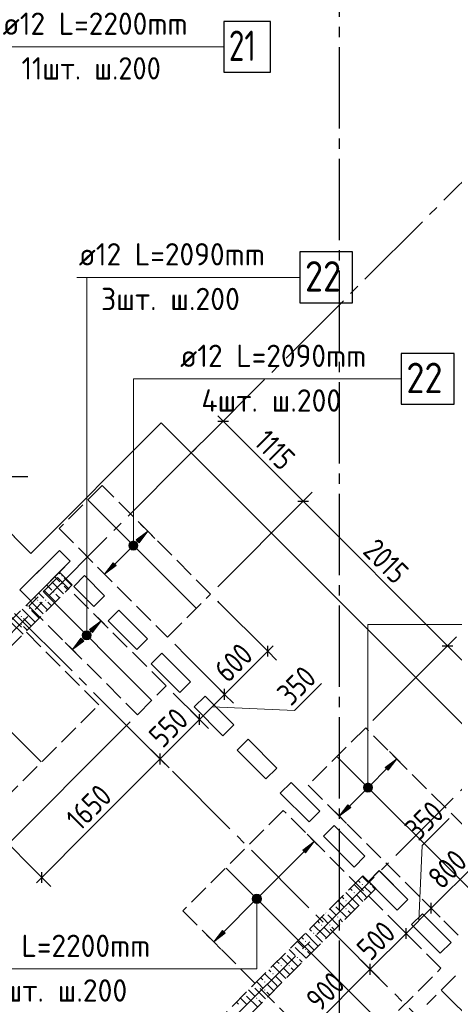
# Model space of a CAD drawing. Header units: millimetres. Extents: x 0 to 43617, y 0 to 59400.
# Tile 19 of 29: x 23224 to 27509, y 27233 to 36931. Entities that reach past the tile are written whole.
import ezdxf

# ---------------------------------------------------------------- set-up
doc = ezdxf.new("R2010")
doc.units = ezdxf.units.MM
doc.linetypes.add('______2', pattern=[270, 200, -70])
doc.linetypes.add('______5', pattern=[1100, 800, -100, 100, -100])
for name, color, linetype, lineweight in [('Standard', 7, 'Continuous', 25), ('ДОП Верх по Х', 7, 'Continuous', 25), ('Оси', 40, '______5', 18), ('Позиционная метка номер позиции', 7, 'Continuous', 13), ('Примечания', 7, 'Continuous', 25)]:
    doc.layers.add(name, color=color, linetype=linetype, lineweight=lineweight)
doc.layers.add('ЖБ Перекрытие верхний уровень', color=7, linetype='Continuous', lineweight=25, true_color=0xe0e0ff)
doc.layers.add('ЖБ Стена верхний уровень', color=7, linetype='Continuous', lineweight=25, true_color=0x006e00)
doc.styles.add('GOST 2.304-81', font='txt')
doc.styles.add('ISOCPEUR', font='txt')

msp = doc.modelspace()

# ---------------------------------------------------------------- hatches: boundary and pattern name
at = {"layer": 'ДОП Верх по Х', "linetype": 'Continuous', "lineweight": 13, "transparency": 33554687}
for points in [[(24400.9, 31779.9), (24485.8, 31893.1), (24372.6, 31808.2)], [(24308.3, 31761.2), (24370.9, 31725.1), (24317.8, 31778.2)], [(24308.3, 31742.1), (24353.9, 31715.6), (24308.3, 31761.2)], [(24308.3, 31761.2), (24353.9, 31715.6), (24370.9, 31725.1)], [(24334.8, 31715.6), (24308.3, 31742.1), (24317.8, 31725.1)], [(24308.3, 31742.1), (24334.8, 31715.6), (24353.9, 31715.6)], [(24317.8, 31778.2), (24380.4, 31742.1), (24334.8, 31787.7)], [(24317.8, 31778.2), (24370.9, 31725.1), (24380.4, 31742.1)], [(24334.8, 31787.7), (24380.4, 31742.1), (24380.4, 31761.2)], [(24334.8, 31787.7), (24380.4, 31761.2), (24353.9, 31787.7)], [(24353.9, 31787.7), (24380.4, 31761.2), (24370.9, 31778.2)], [(23941.3, 30896), (24026.2, 31009.2), (23913, 30924.3)], [(26855.5, 29537.5), (26940.4, 29650.6), (26827.2, 29565.8)], [(26621.5, 29377.3), (26684, 29341.2), (26631, 29394.3)], [(26631, 29394.3), (26693.6, 29358.2), (26648, 29403.8)], [(26631, 29394.3), (26684, 29341.2), (26693.6, 29358.2)], [(26648, 29403.8), (26693.6, 29358.2), (26693.6, 29377.3)], [(26648, 29403.8), (26693.6, 29377.3), (26667.1, 29403.8)], [(26667.1, 29403.8), (26693.6, 29377.3), (26684, 29394.3)], [(26621.5, 29358.2), (26667.1, 29331.7), (26621.5, 29377.3)], [(26621.5, 29377.3), (26667.1, 29331.7), (26684, 29341.2)], [(26648, 29331.7), (26621.5, 29358.2), (26631, 29341.2)], [(26621.5, 29358.2), (26648, 29331.7), (26667.1, 29331.7)], [(26042.3, 28724.3), (26127.2, 28837.4), (26014.1, 28752.6)], [(25525.4, 28281.3), (25588, 28245.2), (25535, 28298.3)], [(25525.4, 28262.2), (25571.1, 28235.7), (25525.4, 28281.3)], [(25525.4, 28281.3), (25571.1, 28235.7), (25588, 28245.2)], [(25552, 28235.7), (25525.4, 28262.2), (25535, 28245.2)], [(25525.4, 28262.2), (25552, 28235.7), (25571.1, 28235.7)], [(25535, 28298.3), (25597.6, 28262.2), (25552, 28307.8)], [(25535, 28298.3), (25588, 28245.2), (25597.6, 28262.2)], [(25552, 28307.8), (25597.6, 28262.2), (25597.6, 28281.3)], [(25552, 28307.8), (25597.6, 28281.3), (25571.1, 28307.8)], [(25571.1, 28307.8), (25597.6, 28281.3), (25588, 28298.3)]]:
    msp.add_hatch(color=7, dxfattribs=at).paths.add_polyline_path(points)
for points in [[(24174.7, 31553.7), (24061.5, 31468.8), (24146.4, 31581.9)], [(23856.5, 30811.2), (23743.3, 30726.3), (23828.2, 30839.5)], [(26487.8, 29169.8), (26374.7, 29084.9), (26459.5, 29198.1)], [(25250.4, 27932.3), (25137.2, 27847.5), (25222.1, 27960.6)]]:
    msp.add_hatch(color=7, dxfattribs=at).paths.add_polyline_path(points, flags=16)
at = {"layer": 'ЖБ Стена верхний уровень', "linetype": 'Continuous', "lineweight": 18, "transparency": 33554687}
for points in [[(23634.5, 31453.1), (23640.9, 31459.6), (23647.4, 31453.1), (23640.9, 31446.6)], [(23634.5, 31373.1), (23640.9, 31379.6), (23647.4, 31373.1), (23640.9, 31366.6)], [(23554.4, 31293.1), (23560.9, 31299.6), (23567.4, 31293.1), (23560.9, 31286.6)], [(23314.5, 31133.1), (23321, 31139.6), (23327.4, 31133.1), (23321, 31126.6)], [(23394.5, 31213.1), (23401, 31219.6), (23407.5, 31213.1), (23401, 31206.6)], [(23474.5, 31213.1), (23481, 31219.6), (23487.5, 31213.1), (23481, 31206.6)], [(23234.5, 31053.1), (23240.9, 31059.6), (23247.4, 31053.1), (23240.9, 31046.6)], [(23234.5, 30973.1), (23240.9, 30979.6), (23247.4, 30973.1), (23240.9, 30966.6)], [(26594.5, 28413.1), (26601, 28419.6), (26607.5, 28413.1), (26601, 28406.6)], [(26674.5, 28413.1), (26681, 28419.6), (26687.5, 28413.1), (26681, 28406.6)], [(26514.5, 28333.1), (26521, 28339.6), (26527.4, 28333.1), (26521, 28326.6)], [(26434.5, 28253.1), (26440.9, 28259.6), (26447.4, 28253.1), (26440.9, 28246.6)], [(26243.7, 28136.9), (26247.4, 28133.1), (26240.9, 28126.6), (26237.2, 28130.4)], [(26323.7, 28216.9), (26327.4, 28213.1), (26321, 28206.6), (26317.2, 28210.4)], [(26434.5, 28173.1), (26440.9, 28179.6), (26447.4, 28173.1), (26440.9, 28166.6)], [(26354.4, 28093.1), (26360.9, 28099.6), (26367.4, 28093.1), (26360.9, 28086.6)], [(26114.5, 27933.1), (26121, 27939.6), (26127.4, 27933.1), (26121, 27926.6)], [(26194.5, 28013.1), (26201, 28019.6), (26207.5, 28013.1), (26201, 28006.6)], [(26274.5, 28013.1), (26281, 28019.6), (26287.5, 28013.1), (26281, 28006.6)], [(26034.5, 27853.1), (26040.9, 27859.6), (26047.4, 27853.1), (26040.9, 27846.6)], [(25923.7, 27816.9), (25927.4, 27813.1), (25921, 27806.6), (25917.2, 27810.4)], [(26034.5, 27773.1), (26040.9, 27779.6), (26047.4, 27773.1), (26040.9, 27766.6)], [(25843.7, 27736.9), (25847.4, 27733.1), (25840.9, 27726.6), (25837.2, 27730.4)], [(25954.4, 27693.1), (25960.9, 27699.6), (25967.4, 27693.1), (25960.9, 27686.6)], [(25794.5, 27613.1), (25801, 27619.6), (25807.5, 27613.1), (25801, 27606.6)], [(25874.5, 27613.1), (25881, 27619.6), (25887.5, 27613.1), (25881, 27606.6)], [(25634.5, 27453.1), (25640.9, 27459.6), (25647.4, 27453.1), (25640.9, 27446.6)], [(25714.5, 27533.1), (25721, 27539.6), (25727.4, 27533.1), (25721, 27526.6)], [(25523.7, 27416.9), (25527.4, 27413.1), (25521, 27406.6), (25517.2, 27410.4)], [(25634.5, 27373.1), (25640.9, 27379.6), (25647.4, 27373.1), (25640.9, 27366.6)], [(25443.7, 27336.9), (25447.4, 27333.1), (25440.9, 27326.6), (25437.2, 27330.4)], [(25554.4, 27293.1), (25560.9, 27299.6), (25567.4, 27293.1), (25560.9, 27286.6)]]:
    msp.add_hatch(color=7, dxfattribs=at).paths.add_polyline_path(points, flags=16)
at = {"layer": 'Позиционная метка номер позиции', "linetype": 'Continuous', "lineweight": 13, "transparency": 33554687}
for points in [[(24299.4, 31751.6), (24389.4, 31751.6), (24383.1, 31774.1)], [(24299.4, 31751.6), (24383.1, 31774.1), (24305.7, 31774.1)], [(24305.7, 31729.1), (24389.4, 31751.6), (24299.4, 31751.6)], [(24305.7, 31774.1), (24383.1, 31774.1), (24366.9, 31790.3)], [(24305.7, 31774.1), (24366.9, 31790.3), (24321.9, 31790.3)], [(24305.7, 31729.1), (24383.1, 31729.1), (24389.4, 31751.6)], [(24321.9, 31712.9), (24383.1, 31729.1), (24305.7, 31729.1)], [(24321.9, 31790.3), (24366.9, 31790.3), (24344.4, 31796.6)], [(24321.9, 31712.9), (24366.9, 31712.9), (24383.1, 31729.1)], [(24366.9, 31712.9), (24321.9, 31712.9), (24344.4, 31706.6)], [(23839.7, 30867.8), (23929.7, 30867.8), (23923.4, 30890.3)], [(23839.7, 30867.8), (23923.4, 30890.3), (23846, 30890.3)], [(23846, 30845.3), (23929.7, 30867.8), (23839.7, 30867.8)], [(23846, 30890.3), (23923.4, 30890.3), (23907.3, 30906.5)], [(23846, 30890.3), (23907.3, 30906.5), (23862.2, 30906.5)], [(23846, 30845.3), (23923.4, 30845.3), (23929.7, 30867.8)], [(23862.2, 30829.1), (23923.4, 30845.3), (23846, 30845.3)], [(23862.2, 30906.5), (23907.3, 30906.5), (23884.7, 30912.8)], [(23862.2, 30829.1), (23907.3, 30829.1), (23923.4, 30845.3)], [(23907.3, 30829.1), (23862.2, 30829.1), (23884.7, 30822.8)], [(26612.5, 29367.8), (26702.5, 29367.8), (26696.2, 29390.3)], [(26612.5, 29367.8), (26696.2, 29390.3), (26618.8, 29390.3)], [(26618.8, 29390.3), (26696.2, 29390.3), (26680, 29406.5)], [(26618.8, 29390.3), (26680, 29406.5), (26635, 29406.5)], [(26635, 29406.5), (26680, 29406.5), (26657.5, 29412.8)], [(26618.8, 29345.3), (26702.5, 29367.8), (26612.5, 29367.8)], [(26618.8, 29345.3), (26696.2, 29345.3), (26702.5, 29367.8)], [(26635, 29329.1), (26696.2, 29345.3), (26618.8, 29345.3)], [(26635, 29329.1), (26680, 29329.1), (26696.2, 29345.3)], [(26680, 29329.1), (26635, 29329.1), (26657.5, 29322.8)], [(25600.2, 28294.3), (25522.8, 28294.3), (25516.5, 28271.8)], [(25600.2, 28294.3), (25516.5, 28271.8), (25606.5, 28271.8)], [(25606.5, 28271.8), (25516.5, 28271.8), (25522.8, 28249.2)], [(25584, 28310.5), (25539, 28310.5), (25522.8, 28294.3)], [(25584, 28310.5), (25522.8, 28294.3), (25600.2, 28294.3)], [(25606.5, 28271.8), (25522.8, 28249.2), (25600.2, 28249.2)], [(25600.2, 28249.2), (25522.8, 28249.2), (25539, 28233.1)], [(25539, 28310.5), (25584, 28310.5), (25561.5, 28316.8)], [(25600.2, 28249.2), (25539, 28233.1), (25584, 28233.1)], [(25584, 28233.1), (25539, 28233.1), (25561.5, 28226.8)]]:
    msp.add_hatch(color=7, dxfattribs=at).paths.add_polyline_path(points)

# ---------------------------------------------------------------- linework, layer by layer
at = {"layer": 'Standard', "color": 251, "linetype": 'Continuous', "lineweight": -3, "true_color": 0x656565, "transparency": 33554687}
for p, q in [((25229.3, 32977.4), (24810.4, 32558.5)), ((25229.3, 32977.4), (25140.9, 32889)), ((25229.3, 32977.4), (25317.7, 33065.8)), ((26019.1, 32187.5), (26107.5, 32275.9)), ((26019.1, 32187.5), (25175.9, 31344.3)), ((26019.1, 32187.5), (25930.7, 32099.2)), ((27442.5, 30764.1), (27530.9, 30852.5)), ((25668.8, 30710.1), (25580.4, 30798.5)), ((27442.5, 30764.1), (26705.4, 30027)), ((27442.5, 30764.1), (27354.1, 30675.7)), ((25668.8, 30710.1), (25757.1, 30621.7)), ((25244.5, 30285.8), (25156.1, 30374.2)), ((25244.5, 30285.8), (25332.9, 30197.4)), ((24997, 30038.3), (24908.6, 30126.7)), ((22740, 28441.8), (24313.3, 30015)), ((24997, 30038.3), (25085.4, 29950)), ((24608.1, 29649.4), (24519.7, 29737.8)), ((24608.1, 29649.4), (24696.5, 29561)), ((23441.4, 28482.7), (22943.6, 28980.5)), ((23441.4, 28482.7), (23353, 28571.1)), ((23441.4, 28482.7), (23529.8, 28394.3)), ((27280.9, 28178.7), (27192.5, 28267.1)), ((27280.9, 28178.7), (27369.3, 28090.3)), ((27033.5, 27931.2), (26945.1, 28019.6)), ((27033.5, 27931.2), (27121.8, 27842.8)), ((26679.9, 27577.6), (26591.5, 27666)), ((26679.9, 27577.6), (26768.3, 27489.2))]:
    msp.add_line(p, q, dxfattribs=at)
at = {"layer": 'Standard', "color": 7, "linetype": 'Continuous', "lineweight": 13, "transparency": 33554687}
for p, q in [((25229.3, 32977.4), (25176.2, 33030.4)), ((25229.3, 32977.4), (26019.1, 32187.5)), ((26019.1, 32187.5), (27442.5, 30764.1)), ((25668.8, 30710.1), (25721.8, 30763.1)), ((27442.5, 30764.1), (28220.3, 29986.3)), ((25244.5, 30285.8), (25668.8, 30710.1)), ((25933.9, 30126.7), (26199.3, 30392.2)), ((24997, 30038.3), (25244.5, 30285.8)), ((25120.8, 30162.1), (25933.9, 30126.7)), ((24608.1, 29649.4), (24997, 30038.3)), ((27192.5, 28797.4), (27458, 29062.8)), ((27157.2, 28054.9), (27192.5, 28797.4)), ((27280.9, 28178.7), (27846.6, 28744.4)), ((23441.4, 28482.7), (23388.3, 28429.7)), ((27033.5, 27931.2), (27280.9, 28178.7)), ((26679.9, 27577.6), (27033.5, 27931.2)), ((26043.5, 26941.2), (26679.9, 27577.6))]:
    msp.add_line(p, q, dxfattribs=at)
at = {"layer": 'Standard', "color": 7, "linetype": 'Continuous', "lineweight": 25, "transparency": 33554687}
for p, q in [((25176.2, 32977.4), (25282.3, 32977.4)), ((23332.5, 31674.6), (24619.4, 32961.5)), ((24619.4, 32961.5), (30113.7, 27467.3)), ((22354, 32653.1), (23332.5, 31674.6)), ((25966.1, 32187.5), (26072.1, 32187.5)), ((23615.3, 31702.9), (23226.4, 31313.9)), ((23721.4, 31596.8), (23615.3, 31702.9)), ((23332.5, 31207.9), (23721.4, 31596.8)), ((23862.8, 31455.4), (23756.8, 31349.3)), ((24060.8, 31257.4), (23862.8, 31455.4)), ((23756.8, 31349.3), (23954.7, 31151.3)), ((23226.4, 31313.9), (23332.5, 31207.9)), ((23954.7, 31151.3), (24060.8, 31257.4)), ((24202.2, 31116), (24096.2, 31009.9)), ((24485.1, 30833.1), (24202.2, 31116)), ((24096.2, 31009.9), (24379, 30727)), ((24379, 30727), (24485.1, 30833.1)), ((25668.8, 30657.1), (25668.8, 30763.1)), ((27389.5, 30764.1), (27495.5, 30764.1)), ((24626.5, 30691.7), (24520.4, 30585.6)), ((24909.3, 30408.9), (24626.5, 30691.7)), ((24520.4, 30585.6), (24803.3, 30302.8)), ((24803.3, 30302.8), (24909.3, 30408.9)), ((25050.8, 30267.4), (24944.7, 30161.4)), ((25333.6, 29984.6), (25050.8, 30267.4)), ((25244.5, 30232.8), (25244.5, 30338.9)), ((24944.7, 30161.4), (25227.5, 29878.5)), ((24997, 29985.3), (24997, 30091.4)), ((25227.5, 29878.5), (25333.6, 29984.6)), ((25475, 29843.2), (25369, 29737.1)), ((25757.9, 29560.3), (25475, 29843.2)), ((24608.1, 29596.4), (24608.1, 29702.5)), ((25369, 29737.1), (25651.8, 29454.3)), ((25651.8, 29454.3), (25757.9, 29560.3)), ((25899.3, 29418.9), (25793.2, 29312.8)), ((26182.1, 29136.1), (25899.3, 29418.9)), ((25793.2, 29312.8), (26076.1, 29030)), ((26076.1, 29030), (26182.1, 29136.1)), ((26323.6, 28994.6), (26217.5, 28888.6)), ((26627.6, 28690.6), (26323.6, 28994.6)), ((26217.5, 28888.6), (26521.6, 28584.5)), ((26521.6, 28584.5), (26627.6, 28690.6)), ((23441.4, 28429.7), (23441.4, 28535.7)), ((26769, 28549.2), (26663, 28443.1)), ((27051.9, 28266.3), (26769, 28549.2)), ((26663, 28443.1), (26945.8, 28160.2)), ((26945.8, 28160.2), (27051.9, 28266.3)), ((27280.9, 28125.6), (27280.9, 28231.7)), ((27193.3, 28124.9), (27087.2, 28018.8)), ((27476.1, 27842), (27193.3, 28124.9)), ((27033.5, 27878.2), (27033.5, 27984.2)), ((27087.2, 28018.8), (27370.1, 27736)), ((27370.1, 27736), (27476.1, 27842)), ((26679.9, 27524.6), (26679.9, 27630.7))]:
    msp.add_line(p, q, dxfattribs=at)
at = {"layer": 'Standard', "color": 251, "linetype": 'Continuous', "lineweight": -3, "true_color": 0x656565, "transparency": 33554687}
for points in [[(25668.8, 30710.1), (25191, 31187.8), (25191, 31187.8), (25175.9, 31202.9)], [(25244.5, 30285.8), (25232.5, 30297.9), (25232.5, 30297.9), (24874.2, 30656.1), (24874.2, 30656.1), (24751.7, 30778.7)], [(24997, 30038.3), (24985, 30050.4), (24985, 30050.4), (24737.5, 30297.8)], [(24608.1, 29649.4), (24596.1, 29661.5), (24596.1, 29661.5), (24596.1, 29661.5), (24596.1, 29661.5), (24399, 29858.5), (24399, 29858.5), (24136.5, 30121.1)]]:
    msp.add_lwpolyline(points, dxfattribs=at)
at = {"layer": 'Standard', "color": 7, "linetype": 'Continuous', "lineweight": 13, "transparency": 33554687}
msp.add_lwpolyline([(23441.4, 28482.7), (23883.2, 28924.6), (23883.2, 28924.6), (24608.1, 29649.4)], dxfattribs=at)
at = {"layer": 'ДОП Верх по Х', "color": 7, "linetype": 'Continuous', "lineweight": 13, "transparency": 33554687}
for p, q in [((23035.7, 36664.7), (25121.7, 36664.7)), ((23785.8, 34393.1), (25871.8, 34393.1)), ((24785.8, 33393.1), (26871.8, 33393.1)), ((22653.5, 27581.8), (24761.5, 27581.8))]:
    msp.add_line(p, q, dxfattribs=at)
at = {"layer": 'ДОП Верх по Х', "color": 7, "linetype": 'Continuous', "lineweight": 18, "transparency": 33554687}
for p, q in [((24959.5, 31136.5), (23898.9, 32197.1)), ((24521.1, 30231.4), (23460.5, 31292)), ((21887.2, 31168.3), (23434.3, 29621.1)), ((26356.8, 29668.5), (27902.5, 28122.8)), ((25260.8, 28572.5), (26806.5, 27026.8)), ((27383.5, 27369), (28444.2, 26308.3))]:
    msp.add_line(p, q, dxfattribs=at)
at = {"layer": 'ДОП Верх по Х', "color": 251, "linetype": 'Continuous', "lineweight": 13, "true_color": 0x494949, "transparency": 33554687}
for p, q in [((24485.8, 31893.1), (24415.1, 31963.8)), ((24485.8, 31893.1), (24372.6, 31808.2)), ((24400.9, 31779.9), (24485.8, 31893.1)), ((24485.8, 31893.1), (24556.5, 31822.4)), ((24485.8, 31893.1), (24485.8, 31893.1)), ((24160.5, 31567.8), (24323.2, 31730.4)), ((24317.8, 31778.2), (24317.8, 31778.2)), ((24365.6, 31772.9), (24386.8, 31794.1)), ((24370.9, 31725.1), (24370.9, 31725.1)), ((24372.6, 31808.2), (24400.9, 31779.9)), ((24061.5, 31468.8), (23990.8, 31539.5)), ((24061.5, 31468.8), (24146.4, 31581.9)), ((24174.7, 31553.7), (24061.5, 31468.8)), ((24146.4, 31581.9), (24174.7, 31553.7)), ((24061.5, 31468.8), (24132.2, 31398.1)), ((24061.5, 31468.8), (24061.5, 31468.8)), ((24026.2, 31009.2), (23955.5, 31079.9)), ((24026.2, 31009.2), (23913, 30924.3)), ((23941.3, 30896), (24026.2, 31009.2)), ((24026.2, 31009.2), (24096.9, 30938.5)), ((24026.2, 31009.2), (24026.2, 31009.2)), ((23842.3, 30825.3), (23863.5, 30846.5)), ((23858.2, 30894.3), (23858.2, 30894.3)), ((23906, 30889), (23927.2, 30910.2)), ((23913, 30924.3), (23941.3, 30896)), ((23743.3, 30726.3), (23672.6, 30797)), ((23743.3, 30726.3), (23828.2, 30839.5)), ((23856.5, 30811.2), (23743.3, 30726.3)), ((23828.2, 30839.5), (23856.5, 30811.2)), ((23911.3, 30841.2), (23911.3, 30841.2)), ((23743.3, 30726.3), (23814, 30655.6)), ((23743.3, 30726.3), (23743.3, 30726.3)), ((26940.4, 29650.6), (26869.7, 29721.3)), ((26940.4, 29650.6), (26827.2, 29565.8)), ((26855.5, 29537.5), (26940.4, 29650.6)), ((26940.4, 29650.6), (27011.1, 29579.9)), ((26940.4, 29650.6), (26940.4, 29650.6)), ((26678.7, 29389), (26841.4, 29551.6)), ((26827.2, 29565.8), (26855.5, 29537.5)), ((26631, 29394.3), (26631, 29394.3)), ((26473.7, 29183.9), (26636.3, 29346.6)), ((26684, 29341.2), (26684, 29341.2)), ((26374.7, 29084.9), (26459.5, 29198.1)), ((26459.5, 29198.1), (26487.8, 29169.8)), ((26374.7, 29084.9), (26304, 29155.6)), ((26487.8, 29169.8), (26374.7, 29084.9)), ((26374.7, 29084.9), (26445.4, 29014.2)), ((26374.7, 29084.9), (26374.7, 29084.9)), ((26127.2, 28837.4), (26056.5, 28908.1)), ((26127.2, 28837.4), (26014.1, 28752.6)), ((26042.3, 28724.3), (26127.2, 28837.4)), ((26127.2, 28837.4), (26197.9, 28766.7)), ((26127.2, 28837.4), (26127.2, 28837.4)), ((25582.7, 28293), (26028.2, 28738.4)), ((26014.1, 28752.6), (26042.3, 28724.3)), ((25236.2, 27946.5), (25540.3, 28250.5)), ((25535, 28298.3), (25535, 28298.3)), ((25588, 28245.2), (25588, 28245.2)), ((25137.2, 27847.5), (25222.1, 27960.6)), ((25250.4, 27932.3), (25137.2, 27847.5)), ((25222.1, 27960.6), (25250.4, 27932.3)), ((25137.2, 27847.5), (25066.5, 27918.2)), ((25137.2, 27847.5), (25208, 27776.8)), ((25137.2, 27847.5), (25137.2, 27847.5))]:
    msp.add_line(p, q, dxfattribs=at)
at = {"layer": 'ДОП Верх по Х', "color": 7, "linetype": 'Continuous', "lineweight": 25, "transparency": 33554687}
for points in [[(25235.7, 36414.7), (25695.7, 36414.7), (25695.7, 36914.7), (25235.7, 36914.7), (25235.7, 36414.7)], [(25985.8, 34143.1), (26505.8, 34143.1), (26505.8, 34643.1), (25985.8, 34643.1), (25985.8, 34143.1)], [(26985.8, 33143.1), (27505.8, 33143.1), (27505.8, 33643.1), (26985.8, 33643.1), (26985.8, 33143.1)]]:
    msp.add_lwpolyline(points, dxfattribs=at)
at = {"layer": 'ДОП Верх по Х', "color": 251, "linetype": 'Continuous', "lineweight": 13, "true_color": 0x494949, "transparency": 33554687}
for centre in [(24344.4, 31751.6), (26657.5, 29367.8), (25561.5, 28271.8)]:
    msp.add_circle(centre, 37.5, dxfattribs=at)
at = {"layer": 'ЖБ Перекрытие верхний уровень', "color": 7, "linetype": 'Continuous', "lineweight": 18, "transparency": 33554687}
for p, q in [((24619.4, 32961.5), (23332.5, 31674.5)), ((30113.7, 27467.3), (24619.4, 32961.5)), ((23332.5, 31674.5), (22354, 32653)), ((23226.4, 31313.9), (23544.6, 31632.1)), ((23544.6, 31632.1), (23615.3, 31702.8)), ((23615.3, 31702.8), (23721.4, 31596.8)), ((23721.4, 31596.8), (23615.3, 31490.7)), ((23615.3, 31490.7), (23332.5, 31207.9)), ((23756.8, 31349.3), (23862.8, 31455.3)), ((23862.8, 31455.3), (24060.8, 31257.4)), ((23954.7, 31151.3), (23756.8, 31349.3)), ((23332.5, 31207.9), (23226.4, 31313.9)), ((24060.8, 31257.4), (23954.7, 31151.3)), ((24096.2, 31009.9), (24202.2, 31115.9)), ((24202.2, 31115.9), (24485.1, 30833.1)), ((24379, 30727), (24096.2, 31009.9)), ((24485.1, 30833.1), (24379, 30727)), ((24520.4, 30585.6), (24626.5, 30691.7)), ((24626.5, 30691.7), (24909.3, 30408.8)), ((24803.3, 30302.8), (24520.4, 30585.6)), ((24909.3, 30408.8), (24803.3, 30302.8)), ((24944.7, 30161.3), (25050.8, 30267.4)), ((25050.8, 30267.4), (25333.6, 29984.6)), ((25227.5, 29878.5), (24944.7, 30161.3)), ((25333.6, 29984.6), (25227.5, 29878.5)), ((25369, 29737.1), (25475, 29843.1)), ((25475, 29843.1), (25757.9, 29560.3)), ((25651.8, 29454.2), (25369, 29737.1)), ((25757.9, 29560.3), (25651.8, 29454.2)), ((25793.2, 29312.8), (25899.3, 29418.9)), ((25899.3, 29418.9), (26182.1, 29136)), ((26076.1, 29030), (25793.2, 29312.8)), ((26182.1, 29136), (26076.1, 29030)), ((26217.5, 28888.5), (26323.6, 28994.6)), ((26323.6, 28994.6), (26627.6, 28690.6)), ((26521.6, 28584.5), (26217.5, 28888.5)), ((26627.6, 28690.6), (26521.6, 28584.5)), ((26663, 28443.1), (26769, 28549.1)), ((26769, 28549.1), (27051.9, 28266.3)), ((26945.8, 28160.2), (26663, 28443.1)), ((27051.9, 28266.3), (26945.8, 28160.2)), ((27087.2, 28018.8), (27193.3, 28124.9)), ((27193.3, 28124.9), (27476.1, 27842)), ((27370.1, 27736), (27087.2, 28018.8)), ((27476.1, 27842), (27370.1, 27736))]:
    msp.add_line(p, q, dxfattribs=at)
at = {"layer": 'ЖБ Стена верхний уровень', "color": 251, "linetype": '______2', "lineweight": 13, "true_color": 0x656565, "transparency": 33554687}
for p, q in [((23615.3, 31490.7), (17435.2, 25310.6)), ((23742.6, 31363.4), (23615.3, 31490.7)), ((17562.5, 25183.3), (23742.6, 31363.4)), ((26606.4, 28499.6), (23820.4, 25713.6)), ((26733.7, 28372.4), (26606.4, 28499.6)), ((23947.7, 25586.4), (26733.7, 28372.4))]:
    msp.add_line(p, q, dxfattribs=at)
at = {"layer": 'ЖБ Стена верхний уровень', "color": 9, "linetype": 'Continuous', "lineweight": 18, "true_color": 0xc7c7c7, "transparency": 33554687}
for p, q in [((23581, 31433.1), (23569.4, 31444.7)), ((23621, 31393.1), (23581, 31433.1)), ((23609.4, 31484.7), (23621, 31473.1)), ((23660.9, 31433.1), (23736.6, 31357.4)), ((23489.4, 31364.7), (23540.9, 31313.1)), ((23540.9, 31393.1), (23656.6, 31277.4)), ((23660.9, 31353.1), (23696.6, 31317.4)), ((23369.4, 31244.7), (23381, 31233.1)), ((23421, 31273.1), (23409.4, 31284.7)), ((23460.9, 31233.1), (23421, 31273.1)), ((23460.9, 31313.1), (23576.6, 31197.4)), ((23581, 31273.1), (23616.6, 31237.4)), ((23289.4, 31164.7), (23301, 31153.1)), ((23421, 31113.1), (23329.4, 31204.7)), ((23421, 31193.1), (23496.6, 31117.4)), ((23501, 31193.1), (23536.6, 31157.4)), ((23340.9, 31033.1), (23249.4, 31124.7)), ((23340.9, 31113.1), (23416.6, 31037.4)), ((23421, 31113.1), (23456.6, 31077.4)), ((23140.9, 30993.1), (23256.6, 30877.4)), ((23260.9, 31033.1), (23336.6, 30957.4)), ((23260.9, 30953.1), (23296.6, 30917.4)), ((23340.9, 31033.1), (23376.6, 30997.4)), ((26560.4, 28453.7), (26581, 28433.1)), ((26621, 28473.1), (26600.4, 28493.7)), ((26660.9, 28433.1), (26621, 28473.1)), ((26540.9, 28233.1), (26440.4, 28333.7)), ((26480.4, 28373.7), (26501, 28353.1)), ((26621, 28313.1), (26520.4, 28413.7)), ((26621, 28393.1), (26687.7, 28326.4)), ((26701, 28393.1), (26727.7, 28366.4)), ((26381, 28233.1), (26360.4, 28253.7)), ((26421, 28193.1), (26381, 28233.1)), ((26400.4, 28293.7), (26421, 28273.1)), ((26460.9, 28233.1), (26527.7, 28166.4)), ((26540.9, 28313.1), (26607.7, 28246.4)), ((26540.9, 28233.1), (26567.7, 28206.4)), ((26621, 28313.1), (26647.7, 28286.4)), ((26280.4, 28173.7), (26340.9, 28113.1)), ((26340.9, 28193.1), (26447.7, 28086.4)), ((26460.9, 28153.1), (26487.7, 28126.4)), ((26160.4, 28053.7), (26181, 28033.1)), ((26221, 28073.1), (26200.4, 28093.7)), ((26260.9, 28033.1), (26221, 28073.1)), ((26260.9, 28113.1), (26367.7, 28006.4)), ((26381, 28073.1), (26407.7, 28046.4)), ((26140.9, 27833.1), (26040.4, 27933.7)), ((26080.4, 27973.7), (26101, 27953.1)), ((26221, 27913.1), (26120.4, 28013.7)), ((26221, 27993.1), (26287.7, 27926.4)), ((26301, 27993.1), (26327.7, 27966.4)), ((25981, 27833.1), (25960.4, 27853.7)), ((26000.4, 27893.7), (26021, 27873.1)), ((26140.9, 27913.1), (26207.7, 27846.4)), ((26221, 27913.1), (26247.7, 27886.4)), ((25880.4, 27773.7), (25940.9, 27713.1)), ((25940.9, 27793.1), (26047.7, 27686.4)), ((26021, 27793.1), (25981, 27833.1)), ((26060.9, 27833.1), (26127.7, 27766.4)), ((26060.9, 27753.1), (26087.7, 27726.4)), ((26140.9, 27833.1), (26167.7, 27806.4)), ((25760.4, 27653.7), (25781, 27633.1)), ((25821, 27673.1), (25800.4, 27693.7)), ((25860.9, 27633.1), (25821, 27673.1)), ((25860.9, 27713.1), (25967.7, 27606.4)), ((25981, 27673.1), (26007.7, 27646.4)), ((25680.4, 27573.7), (25701, 27553.1)), ((25821, 27513.1), (25720.4, 27613.7)), ((25821, 27593.1), (25887.7, 27526.4)), ((25901, 27593.1), (25927.7, 27566.4)), ((25581, 27433.1), (25560.4, 27453.7)), ((25600.4, 27493.7), (25621, 27473.1)), ((25740.9, 27433.1), (25640.4, 27533.7)), ((25740.9, 27513.1), (25807.7, 27446.4)), ((25821, 27513.1), (25847.7, 27486.4)), ((25480.4, 27373.7), (25540.9, 27313.1)), ((25540.9, 27393.1), (25647.7, 27286.4)), ((25621, 27393.1), (25581, 27433.1)), ((25660.9, 27433.1), (25727.7, 27366.4)), ((25660.9, 27353.1), (25687.7, 27326.4)), ((25740.9, 27433.1), (25767.7, 27406.4)), ((25360.4, 27253.7), (25381, 27233.1)), ((25421, 27273.1), (25400.4, 27293.7)), ((25460.9, 27233.1), (25421, 27273.1)), ((25460.9, 27313.1), (25567.7, 27206.4)), ((25581, 27273.1), (25607.7, 27246.4))]:
    msp.add_line(p, q, dxfattribs=at)
at = {"layer": 'Оси', "color": 8, "linetype": '______5', "lineweight": -3, "transparency": 33554687}
for p, q in [((26374, 50960), (26374, 7100)), ((9515.6, 17263.7), (28171.9, 35920)), ((12153.1, 13919.1), (31163, 32929)), ((23304, 32430), (3600, 32430)), ((29962.4, 24295.1), (21882.3, 32375.2))]:
    msp.add_line(p, q, dxfattribs=at)
at = {"layer": 'Позиционная метка номер позиции', "color": 7, "linetype": 'Continuous', "lineweight": 13, "transparency": 33554687}
for p, q in [((24299.4, 31751.6), (24299.4, 31751.6)), ((24344.4, 31796.6), (24344.4, 31796.6)), ((24389.4, 31751.6), (24389.4, 31751.6)), ((24344.4, 31706.6), (24344.4, 31706.6)), ((23839.7, 30867.8), (23839.7, 30867.8)), ((23884.7, 30912.8), (23884.7, 30912.8)), ((23929.7, 30867.8), (23929.7, 30867.8)), ((23884.7, 30822.8), (23884.7, 30822.8)), ((26657.5, 29412.8), (26657.5, 29412.8)), ((26612.5, 29367.8), (26612.5, 29367.8)), ((26657.5, 29322.8), (26657.5, 29322.8)), ((26702.5, 29367.8), (26702.5, 29367.8)), ((25516.5, 28271.8), (25516.5, 28271.8)), ((25561.5, 28316.8), (25561.5, 28316.8)), ((25561.5, 28226.8), (25561.5, 28226.8)), ((25606.5, 28271.8), (25606.5, 28271.8))]:
    msp.add_line(p, q, dxfattribs=at)
for points in [[(20924, 36235.4), (21353.2, 36664.7), (25235.7, 36664.7)], [(23884.7, 30867.8), (23884.7, 34393.1), (25985.8, 34393.1)], [(24344.4, 31751.6), (24344.4, 33393.1), (26985.8, 33393.1)], [(26657.5, 29367.8), (26657.5, 30974.3), (30232.4, 30974.3)], [(25561.5, 28271.8), (25561.5, 27581.8), (22561.5, 27581.8)]]:
    msp.add_lwpolyline(points, dxfattribs=at)
for centre in [(24344.4, 31751.6), (23884.7, 30867.8), (26657.5, 29367.8), (25561.5, 28271.8)]:
    msp.add_circle(centre, 45, dxfattribs=at)
at = {"layer": 'Примечания', "color": 7, "linetype": '______2', "lineweight": 18, "transparency": 33554687}
for p, q in [((24036.1, 32342.8), (23611.8, 31918.5)), ((25105.2, 31273.6), (24036.1, 32342.8)), ((23611.8, 31918.5), (24681, 30849.4)), ((24004.2, 30182.6), (22448.6, 31738.2)), ((23597.7, 31437.7), (23314.8, 31154.8)), ((24666.8, 30368.5), (23597.7, 31437.7)), ((24681, 30849.4), (25105.2, 31273.6)), ((23314.8, 31154.8), (24384, 30085.7)), ((24384, 30085.7), (24666.8, 30368.5)), ((22872.9, 29051.2), (24004.2, 30182.6)), ((26634.7, 29956.3), (26069, 29390.6)), ((28190.3, 28400.7), (26634.7, 29956.3)), ((26069, 29390.6), (27624.6, 27835)), ((25821.5, 29143.1), (24831.6, 28153.2)), ((27377.1, 27587.5), (25821.5, 29143.1)), ((24831.6, 28153.2), (26387.2, 26597.5)), ((26387.2, 26597.5), (27377.1, 27587.5)), ((27520.7, 27514.7), (27237.8, 27231.8))]:
    msp.add_line(p, q, dxfattribs=at)

# ---------------------------------------------------------------- texts
at = {"layer": 'Standard', "color": 7, "linetype": 'Continuous', "lineweight": 25, "transparency": 33554687, "char_height": 220, "attachment_point": 7, "style": 'GOST 2.304-81'}
for s, insert, width, rotation in [('1115', (25521.4, 32756), 516.397, 315), ('2015', (26594.8, 31682.6), 610.167, 315), ('600', (25277.5, 30389.6), 531.968, 45), ('350', (25898.6, 30162.1), 500.825, 45), ('550', (24634.5, 29746.5), 500.821, 45), ('1650', (23818, 28930.1), 610.167, 45), ('350', (27157.2, 28832.8), 500.816, 45), ('800', (27384.7, 28353.1), 531.968, 45), ('500', (26683.1, 27651.5), 516.397, 45), ('900', (26182.6, 27151), 531.964, 45)]:
    msp.add_mtext(s, dxfattribs=dict(at, insert=insert, width=width, rotation=rotation))
at = {"layer": 'ДОП Верх по Х', "color": 7, "linetype": 'Continuous', "lineweight": 13, "transparency": 33554687, "attachment_point": 7, "style": 'ISOCPEUR'}
for s, insert, char_height, width in [('\\W0.96;ø12 L=2200mm ', (23055.7, 36782), 220, 2150.516), ('\\W0.75;21', (25285.7, 36524.7), 300, 472.289), ('\\W0.93;11шт. ш.200 ', (23242.7, 36342), 220, 1773.339), ('\\W0.96;ø12 L=2090mm ', (23805.8, 34510.4), 220, 2150.516), ('\\W0.87;22', (26035.8, 34253.1), 300, 550.811), ('\\W0.97;3шт. ш.200 ', (24025.8, 34070.4), 220, 1712.331), ('\\W0.96;ø12 L=2090mm ', (24805.8, 33510.4), 220, 2150.516), ('\\W0.87;22', (27035.8, 33253.1), 300, 550.811), ('\\W0.97;4шт. ш.200 ', (25014.8, 33070.4), 220, 1734.412), ('\\W0.96;ø14 L=2200mm ', (22673.5, 27699.1), 220, 2172.605), ('\\W0.97;8шт. ш.200 ', (22904.5, 27259.1), 220, 1712.318)]:
    msp.add_mtext(s, dxfattribs=dict(at, insert=insert, char_height=char_height, width=width))

doc.saveas('drawing.dxf')
